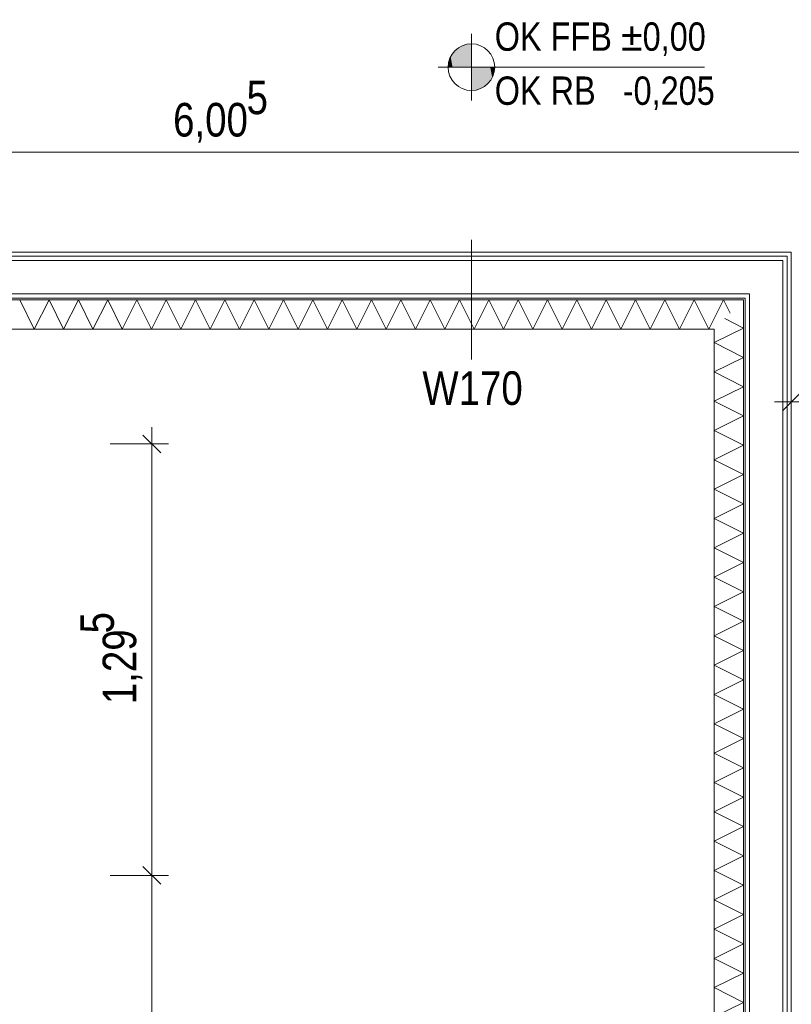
# Model space of a CAD drawing. Extents: x -500 to 300, y 62 to 1162.
# Tile 8 of 90: x -253 to -207, y 297 to 356. Entities that reach past the tile are written whole.
import ezdxf
from ezdxf.lldxf.tags import DXFTag

# ---------------------------------------------------------------- set-up
doc = ezdxf.new("R2010")
doc.units = 0
doc.layers.get('0').update_dxf_attribs({"lineweight": 13})
for name, color, linetype, lineweight, true_color in [('00 -Bauelemente -Dämmung innen', 7, 'Continuous', 9, 0xff7fe6), ('00 -Bauelemente -Gipskarton', 7, 'Continuous', 9, 0xff7fe6), ('30 -34 Innenwände- 2 nichttragend', 7, 'Continuous', 18, 0xff7fe6), ('70 -76 Bemaßung- 2 Allgemein', 9, 'Continuous', 5, 0x808080)]:
    doc.layers.add(name, color=color, linetype=linetype, lineweight=lineweight, true_color=true_color)
for name, color, linetype, lineweight in [('70 -71 Achsen- 1 Gebäudeachsen', 7, 'STRICHPUNKT2-A06G93K98I', 18), ('70 -72 Beschriftung- 5 Höhenkoten', 7, 'Continuous', 15), ('70 -75 Raumstempel- 3 Wandstempel', 7, 'Continuous', 50), ('Keine', 7, 'Continuous', 9)]:
    doc.layers.add(name, color=color, linetype=linetype, lineweight=lineweight)
doc.styles.get("Standard").update_dxf_attribs({"font": 'ARIALN.TTF'})
tags = doc.linetypes.add('STRICHPUNKT2-A06G93K98I', pattern=[12.7, 6.35, -3.175, 0, -3.175]).pattern_tags.tags
tags[10:11] = [DXFTag(74, 4), DXFTag(75, 0), DXFTag(340, '0'), DXFTag(46, 0.0), DXFTag(50, 0.0), DXFTag(44, 0.0), DXFTag(45, 0.0)]
tags[8:9] = [DXFTag(74, 4), DXFTag(75, 0), DXFTag(340, '0'), DXFTag(46, 0.0), DXFTag(50, 0.0), DXFTag(44, 0.0), DXFTag(45, 0.0)]
tags[6:7] = [DXFTag(74, 4), DXFTag(75, 0), DXFTag(340, '0'), DXFTag(46, 0.0), DXFTag(50, 0.0), DXFTag(44, 0.0), DXFTag(45, 0.0)]
tags[4:5] = [DXFTag(74, 4), DXFTag(75, 0), DXFTag(340, '0'), DXFTag(46, 0.0), DXFTag(50, 0.0), DXFTag(44, 0.0), DXFTag(45, 0.0)]

# ---------------------------------------------------------------- blocks, each defined once
blk = doc.blocks.new('Referenz-A06G93KB8I')
at = {"layer": '00 -Bauelemente -Dämmung innen', "color": 0, "linetype": 'Continuous', "lineweight": -2, "ltscale": 0.13}
for p, q in [((-207.609, 341.543), (-301.499, 341.543)), ((-207.609, 217.813), (-207.609, 341.543)), ((-209.609, 339.543), (-301.499, 339.543)), ((-209.609, 217.813), (-209.609, 339.543))]:
    blk.add_line(p, q, dxfattribs=at)
at = {"layer": '00 -Bauelemente -Gipskarton', "color": 0, "linetype": 'Continuous', "lineweight": -2, "ltscale": 0.13}
for p, q in [((-207.099, 342.053), (-301.499, 342.053)), ((-207.349, 341.803), (-301.499, 341.803)), ((-207.349, 217.813), (-207.349, 341.803)), ((-207.099, 217.813), (-207.099, 342.053)), ((-207.609, 341.543), (-301.499, 341.543)), ((-207.609, 217.813), (-207.609, 341.543)), ((-209.609, 339.543), (-301.499, 339.543)), ((-209.859, 339.293), (-301.499, 339.293)), ((-209.859, 217.813), (-209.859, 339.293)), ((-209.609, 217.813), (-209.609, 339.543))]:
    blk.add_line(p, q, dxfattribs=at)
at = {"layer": '30 -34 Innenwände- 2 nichttragend', "color": 0, "linetype": 'Continuous', "lineweight": -2, "ltscale": 0.13}
for p, q in [((-207.099, 342.053), (-301.499, 342.053)), ((-207.099, 217.813), (-207.099, 342.053)), ((-209.859, 339.293), (-301.499, 339.293)), ((-209.859, 217.813), (-209.859, 339.293)), ((-209.959, 339.193), (-301.499, 339.193)), ((-209.959, 217.813), (-209.959, 339.193)), ((-211.719, 337.433), (-301.499, 337.433)), ((-211.719, 217.813), (-211.719, 337.433))]:
    blk.add_line(p, q, dxfattribs=at)
at = {"layer": '70 -71 Achsen- 1 Gebäudeachsen', "color": 0, "linetype": 'Continuous', "lineweight": -2, "ltscale": 0.13}
for p, q in [((-252.531, 337.433), (-253.409, 339.193)), ((-251.649, 339.193), (-252.531, 337.433)), ((-250.771, 337.433), (-251.649, 339.193)), ((-249.889, 339.193), (-250.771, 337.433)), ((-249.011, 337.433), (-249.889, 339.193)), ((-248.129, 339.193), (-249.011, 337.433)), ((-247.251, 337.433), (-248.129, 339.193)), ((-246.369, 339.193), (-247.251, 337.433)), ((-245.491, 337.433), (-246.369, 339.193)), ((-244.609, 339.193), (-245.491, 337.433)), ((-243.731, 337.433), (-244.609, 339.193)), ((-242.849, 339.193), (-243.731, 337.433)), ((-241.971, 337.433), (-242.849, 339.193)), ((-241.089, 339.193), (-241.971, 337.433)), ((-240.211, 337.433), (-241.089, 339.193)), ((-239.329, 339.193), (-240.211, 337.433)), ((-238.451, 337.433), (-239.329, 339.193)), ((-237.569, 339.193), (-238.451, 337.433)), ((-236.691, 337.433), (-237.569, 339.193)), ((-235.809, 339.193), (-236.691, 337.433)), ((-234.931, 337.433), (-235.809, 339.193)), ((-234.049, 339.193), (-234.931, 337.433)), ((-233.171, 337.433), (-234.049, 339.193)), ((-232.289, 339.193), (-233.171, 337.433)), ((-231.411, 337.433), (-232.289, 339.193)), ((-230.529, 339.193), (-231.411, 337.433)), ((-229.651, 337.433), (-230.529, 339.193)), ((-228.769, 339.193), (-229.651, 337.433)), ((-227.891, 337.433), (-228.769, 339.193)), ((-227.009, 339.193), (-227.891, 337.433)), ((-226.131, 337.433), (-227.009, 339.193)), ((-225.249, 339.193), (-226.131, 337.433)), ((-224.371, 337.433), (-225.249, 339.193)), ((-223.489, 339.193), (-224.371, 337.433)), ((-222.611, 337.433), (-223.489, 339.193)), ((-221.729, 339.193), (-222.611, 337.433)), ((-220.851, 337.433), (-221.729, 339.193)), ((-219.969, 339.193), (-220.851, 337.433)), ((-219.091, 337.433), (-219.969, 339.193)), ((-218.209, 339.193), (-219.091, 337.433)), ((-217.331, 337.433), (-218.209, 339.193)), ((-216.449, 339.193), (-217.331, 337.433)), ((-215.571, 337.433), (-216.449, 339.193)), ((-214.689, 339.193), (-215.571, 337.433)), ((-213.811, 337.433), (-214.689, 339.193)), ((-212.929, 339.193), (-213.811, 337.433)), ((-212.051, 337.433), (-212.929, 339.193)), ((-211.169, 339.193), (-212.051, 337.433)), ((-210.766, 338.386), (-211.169, 339.193)), ((-209.959, 337.493), (-211.091, 338.061)), ((-211.719, 336.615), (-209.959, 337.493)), ((-209.959, 335.733), (-211.719, 336.615)), ((-211.719, 334.855), (-209.959, 335.733)), ((-209.959, 333.973), (-211.719, 334.855)), ((-211.719, 333.095), (-209.959, 333.973)), ((-209.959, 332.213), (-211.719, 333.095)), ((-211.719, 331.335), (-209.959, 332.213)), ((-209.959, 330.453), (-211.719, 331.335)), ((-211.719, 329.575), (-209.959, 330.453)), ((-209.959, 328.693), (-211.719, 329.575)), ((-211.719, 327.815), (-209.959, 328.693)), ((-209.959, 326.933), (-211.719, 327.815)), ((-211.719, 326.055), (-209.959, 326.933)), ((-209.959, 325.173), (-211.719, 326.055)), ((-211.719, 324.295), (-209.959, 325.173)), ((-209.959, 323.413), (-211.719, 324.295)), ((-211.719, 322.535), (-209.959, 323.413)), ((-209.959, 321.653), (-211.719, 322.535)), ((-211.719, 320.775), (-209.959, 321.653)), ((-209.959, 319.893), (-211.719, 320.775)), ((-211.719, 319.015), (-209.959, 319.893)), ((-209.959, 318.133), (-211.719, 319.015)), ((-211.719, 317.255), (-209.959, 318.133)), ((-209.959, 316.373), (-211.719, 317.255)), ((-211.719, 315.495), (-209.959, 316.373)), ((-209.959, 314.613), (-211.719, 315.495)), ((-211.719, 313.735), (-209.959, 314.613)), ((-209.959, 312.853), (-211.719, 313.735)), ((-211.719, 311.975), (-209.959, 312.853)), ((-209.959, 311.093), (-211.719, 311.975)), ((-211.719, 310.215), (-209.959, 311.093)), ((-209.959, 309.333), (-211.719, 310.215)), ((-211.719, 308.455), (-209.959, 309.333)), ((-209.959, 307.573), (-211.719, 308.455)), ((-211.719, 306.695), (-209.959, 307.573)), ((-209.959, 305.813), (-211.719, 306.695)), ((-211.719, 304.935), (-209.959, 305.813)), ((-209.959, 304.053), (-211.719, 304.935)), ((-211.719, 303.175), (-209.959, 304.053)), ((-209.959, 302.293), (-211.719, 303.175)), ((-211.719, 301.415), (-209.959, 302.293)), ((-209.959, 300.533), (-211.719, 301.415)), ((-211.719, 299.655), (-209.959, 300.533)), ((-209.959, 298.773), (-211.719, 299.655)), ((-211.719, 297.895), (-209.959, 298.773)), ((-209.959, 297.013), (-211.719, 297.895)), ((-211.719, 296.135), (-209.959, 297.013))]:
    blk.add_line(p, q, dxfattribs=at)
at = {"layer": '70 -72 Beschriftung- 5 Höhenkoten', "color": 0, "linetype": 'Continuous', "lineweight": -2, "ltscale": 0.13}
for p, q in [((-226.299, 351.153), (-226.299, 355.153)), ((-226.299, 353.153), (-226.299, 354.553)), ((-226.299, 354.553), (-226.299, 353.153)), ((-228.299, 353.153), (-212.309, 353.153)), ((-226.299, 353.153), (-227.699, 353.153)), ((-227.699, 353.153), (-226.299, 353.153)), ((-226.299, 351.753), (-226.299, 353.153)), ((-224.899, 353.153), (-226.299, 353.153)), ((-226.299, 353.153), (-226.299, 351.753)), ((-226.299, 353.153), (-224.899, 353.153))]:
    blk.add_line(p, q, dxfattribs=at)
for major_axis in [(0, 1.4), (1.4, 0), (-1.4, 0), (0, -1.4)]:
    blk.add_ellipse((-226.299, 353.153), major_axis=major_axis, ratio=1, start_param=0, end_param=1.570796, dxfattribs=at)
at = {"layer": '70 -72 Beschriftung- 5 Höhenkoten', "color": 0, "lineweight": -2}
for points in [[(-227.289, 353.153), (-227.431, 353.976), (-227.289, 354.143)], [(-227.122, 353.153), (-227.289, 354.143), (-227.122, 354.286)], [(-227.289, 353.153), (-227.289, 354.143), (-227.122, 353.153)], [(-226.934, 353.153), (-227.122, 354.286), (-226.934, 354.401)], [(-227.122, 353.153), (-227.122, 354.286), (-226.934, 353.153)], [(-226.731, 353.153), (-226.934, 354.401), (-226.731, 354.485)], [(-226.934, 353.153), (-226.934, 354.401), (-226.731, 353.153)], [(-226.518, 353.153), (-226.731, 354.485), (-226.518, 354.536)], [(-226.731, 353.153), (-226.731, 354.485), (-226.518, 353.153)], [(-226.299, 353.153), (-226.518, 354.536), (-226.299, 354.553)], [(-226.518, 353.153), (-226.518, 354.536), (-226.299, 353.153)], [(-227.63, 353.153), (-227.682, 353.372), (-227.63, 353.586)], [(-227.546, 353.153), (-227.63, 353.586), (-227.546, 353.789)], [(-227.63, 353.153), (-227.63, 353.586), (-227.546, 353.153)], [(-227.431, 353.153), (-227.546, 353.789), (-227.431, 353.976)], [(-227.546, 353.153), (-227.546, 353.789), (-227.431, 353.153)], [(-227.431, 353.153), (-227.431, 353.976), (-227.289, 353.153)], [(-227.682, 353.153), (-227.699, 353.153), (-227.682, 353.372)], [(-227.682, 353.153), (-227.682, 353.372), (-227.63, 353.153)], [(-226.299, 351.753), (-226.299, 353.153), (-226.08, 351.771)], [(-226.08, 351.771), (-226.299, 353.153), (-226.08, 353.153)], [(-226.08, 351.771), (-226.08, 353.153), (-225.866, 351.822)], [(-225.866, 351.822), (-226.08, 353.153), (-225.866, 353.153)], [(-225.866, 351.822), (-225.866, 353.153), (-225.663, 351.906)], [(-225.663, 351.906), (-225.866, 353.153), (-225.663, 353.153)], [(-225.663, 351.906), (-225.663, 353.153), (-225.476, 352.021)], [(-225.476, 352.021), (-225.663, 353.153), (-225.476, 353.153)], [(-225.476, 352.021), (-225.476, 353.153), (-225.309, 352.163)], [(-225.309, 352.163), (-225.476, 353.153), (-225.309, 353.153)], [(-225.309, 352.163), (-225.309, 353.153), (-225.166, 352.331)], [(-225.166, 352.331), (-225.309, 353.153), (-225.166, 353.153)], [(-225.166, 352.331), (-225.166, 353.153), (-225.051, 352.518)], [(-225.051, 352.518), (-225.166, 353.153), (-225.051, 353.153)], [(-225.051, 352.518), (-225.051, 353.153), (-224.967, 352.721)], [(-224.967, 352.721), (-225.051, 353.153), (-224.967, 353.153)], [(-224.967, 352.721), (-224.967, 353.153), (-224.916, 352.934)], [(-224.916, 352.934), (-224.967, 353.153), (-224.916, 353.153)], [(-224.916, 352.934), (-224.916, 353.153), (-224.899, 353.153)]]:
    blk.add_solid(points, dxfattribs=at)
at = {"layer": '70 -76 Bemaßung- 2 Allgemein', "color": 0, "linetype": 'Continuous', "lineweight": -2, "ltscale": 0.13}
for p, q in [((-300.438, 348.053), (-182.459, 348.053)), ((-207.629, 332.523), (-206.568, 333.584)), ((-208.099, 333.053), (-206.038, 333.053)), ((-246.009, 331.064), (-244.948, 330.003)), ((-245.479, 331.533), (-245.479, 329.473)), ((-247.979, 330.533), (-244.479, 330.533)), ((-245.479, 305.694), (-245.479, 329.473)), ((-245.479, 303.633), (-245.479, 305.694)), ((-245.479, 305.633), (-245.479, 303.573)), ((-246.009, 305.164), (-244.948, 304.103)), ((-244.948, 304.103), (-246.009, 305.164)), ((-247.979, 304.633), (-244.479, 304.633)), ((-247.979, 304.633), (-244.479, 304.633)), ((-245.479, 253.414), (-245.479, 303.573))]:
    blk.add_line(p, q, dxfattribs=at)
at = {"layer": 'Keine', "color": 0, "lineweight": -2}
blk.add_line((-226.299, 335.609), (-226.299, 342.778), dxfattribs=at)
at = {"layer": '70 -72 Beschriftung- 5 Höhenkoten', "color": 0, "linetype": 'Continuous', "lineweight": -2, "ltscale": 0.13, "char_height": 1.7, "attachment_point": 1}
for s, insert in [('{\\fArial Narrow;OK FFB ±0,00}', (-224.899, 355.839)), ('{\\fArial Narrow;OK RB   -0,205}', (-224.899, 352.593))]:
    blk.add_mtext(s, dxfattribs=dict(at, insert=insert))
at = {"layer": '70 -75 Raumstempel- 3 Wandstempel', "color": 0, "linetype": 'Continuous', "lineweight": -2, "ltscale": 0.13, "insert": (-229.241, 334.893), "char_height": 2.01377, "attachment_point": 1}
blk.add_mtext('{\\fArial Narrow;W170}', dxfattribs=at)
at = {"layer": '70 -76 Bemaßung- 2 Allgemein', "color": 0, "linetype": 'Continuous', "lineweight": -2, "ltscale": 0.13, "char_height": 2.01377, "attachment_point": 1}
for s, insert in [('{\\fArial Narrow;5}', (-239.791, 352.346)), ('{\\fArial Narrow;6,00}', (-244.201, 351.004))]:
    blk.add_mtext(s, dxfattribs=dict(at, insert=insert))
at = {"layer": '70 -76 Bemaßung- 2 Allgemein', "color": 0, "linetype": 'Continuous', "lineweight": -2, "ltscale": 0.13, "char_height": 2.01377, "attachment_point": 1, "rotation": 90}
for s, insert in [('{\\fArial Narrow;5}', (-249.771, 319.159)), ('{\\fArial Narrow;1,29}', (-248.429, 314.914))]:
    blk.add_mtext(s, dxfattribs=dict(at, insert=insert))

msp = doc.modelspace()

# ---------------------------------------------------------------- block references
at = {"color": 8, "lineweight": 13, "ltscale": 0.13, "true_color": 0x808080}
msp.add_blockref('Referenz-A06G93KB8I', (0, 0), dxfattribs=at)

doc.saveas('drawing.dxf')
